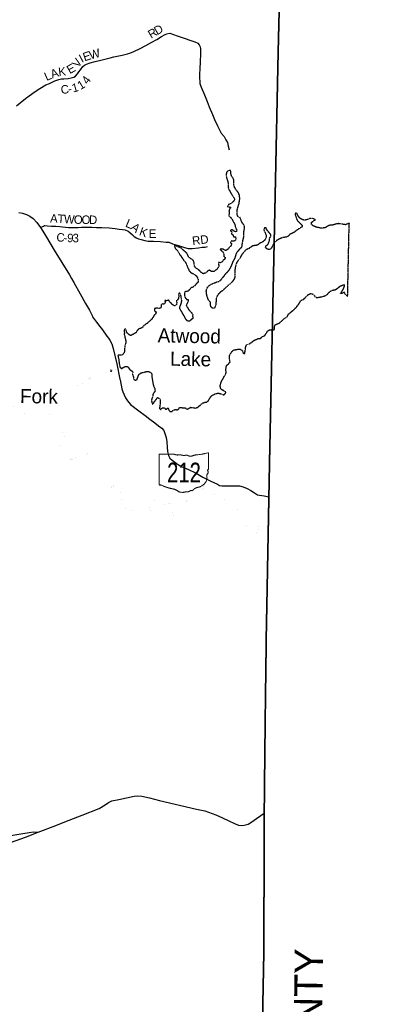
# Model space of a CAD drawing. Header units: feet. Extents: x 2045852 to 2423567, y 671180 to 1091522.
# Tile 91 of 101: x 2302508 to 2315134, y 899903 to 934675. Entities that reach past the tile are written whole.
import ezdxf
from ezdxf.enums import TextEntityAlignment as Align

# ---------------------------------------------------------------- set-up
doc = ezdxf.new("R2010")
doc.units = ezdxf.units.FT
doc.header["$MEASUREMENT"] = 0
doc.linetypes.add('OhDOT_USTN3', pattern=[0.22, 0.165, -0.055])
doc.linetypes.add('stream', pattern=[1.4, 0.7, -0.1, 0.1, -0.1, 0.1, -0.1, 0.1, -0.1])
for name, color, linetype in [('GM_X_Adjacent_County', 7, 'OhDOT_USTN3'), ('GM_X_Adjacent_County_Text', 7, 'Continuous'), ('GM_X_County', 7, 'OhDOT_USTN3'), ('GM_X_County_Road', 3, 'Continuous'), ('GM_X_County_Road_Text', 3, 'Continuous'), ('GM_X_Major_Lake', 5, 'stream'), ('GM_X_Major_Lake_Text', 5, 'Continuous'), ('GM_X_Major_River', 5, 'stream'), ('GM_X_Major_River_Text', 5, 'Continuous'), ('GM_X_State_Location', 7, 'Continuous'), ('GM_X_State_Route', 1, 'Continuous'), ('GM_X_State_Shield', 7, 'Continuous')]:
    doc.layers.add(name, color=color, linetype=linetype)
doc.styles.add('Style-font30', font='font30.shx')
doc.styles.add('Style-font31', font='font31.shx')

# ---------------------------------------------------------------- blocks, each defined once
blk = doc.blocks.new('M1-H5_3')
at = {"layer": 'GM_X_State_Shield', "color": 7, "linetype": 'Continuous', "lineweight": 13}
blk.add_rational_spline([(889, 90), (889, 366), (889, 642), (889, 642), (889, 643), (893, 663), (868, 660), (668, 605), (457, 588), (381, 580), (315, 549), (240, 521), (173, 560), (112, 595), (47, 566), (7, 549), (-22, 577), (-110, 589), (-199, 583), (-269, 581), (-324, 616), (-324, 616), (-324, 616), (-579, 616), (-834, 616), (-834, 616), (-834, 616), (-854, 614), (-851, 598), (-851, 598), (-851, 598), (-851, 70), (-851, -459), (-851, -459), (-851, -459), (-853, -474), (-835, -477), (-817, -477), (-799, -475), (-764, -473), (-747, -497), (-576, -575), (-384, -610), (-281, -631), (-203, -689), (-95, -759), (39, -728), (85, -714), (134, -717), (195, -718), (237, -683), (257, -669), (280, -677), (334, -668), (367, -632), (435, -561), (548, -554), (886, -443), (829, -154), (821, -106), (863, -70), (888, -16), (859, 37), (840, 63), (876, 72), (892, 76), (889, 90), (889, 90), (889, 90), (889, 90), (889, 90)], [1, 1, 1, 1, 1, 0.602679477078, 1, 0.993510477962, 1, 0.97918266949, 1, 0.861753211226, 1, 0.844914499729, 1, 0.780919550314, 1, 0.992003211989, 1, 0.94119849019, 1, 1, 1, 1, 1, 1, 1, 0.707106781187, 1, 1, 1, 1, 1, 1, 1, 0.729277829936, 1, 0.993307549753, 1, 0.85024490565, 1, 0.989290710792, 1, 0.968903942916, 1, 0.884615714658, 1, 0.975313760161, 1, 0.917850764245, 1, 0.834383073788, 1, 0.938481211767, 1, 0.912928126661, 1, 0.784359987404, 1, 0.905853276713, 1, 0.928432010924, 1, 0.626651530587, 1, 0.776429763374, 1, 1, 1, 1, 1], degree=2, knots=[0, 0, 0, 0.028571, 0.028571, 0.057143, 0.057143, 0.085714, 0.085714, 0.114286, 0.114286, 0.142857, 0.142857, 0.171429, 0.171429, 0.2, 0.2, 0.228571, 0.228571, 0.257143, 0.257143, 0.285714, 0.285714, 0.314286, 0.314286, 0.342857, 0.342857, 0.371429, 0.371429, 0.4, 0.4, 0.428571, 0.428571, 0.457143, 0.457143, 0.485714, 0.485714, 0.514286, 0.514286, 0.542857, 0.542857, 0.571429, 0.571429, 0.6, 0.6, 0.628571, 0.628571, 0.657143, 0.657143, 0.685714, 0.685714, 0.714286, 0.714286, 0.742857, 0.742857, 0.771429, 0.771429, 0.8, 0.8, 0.828571, 0.828571, 0.857143, 0.857143, 0.885714, 0.885714, 0.914286, 0.914286, 0.942857, 0.942857, 0.971429, 0.971429, 1, 1, 1], dxfattribs=at)
at = {"layer": 'GM_X_State_Shield', "color": 7, "linetype": 'Continuous', "lineweight": 13, "style": 'Style-font30', "width": 0.767998}
blk.add_attdef('M1-H5_3_14436', text='', height=696, dxfattribs=at).set_placement((21, -384), align=Align.CENTER)

msp = doc.modelspace()

# ---------------------------------------------------------------- linework, layer by layer
at = {"layer": 'GM_X_Adjacent_County', "flags": 128}
msp.add_lwpolyline([(2385843, 996816), (2388550, 996844), (2391219, 996863), (2392860, 996882), (2394466, 996900), (2396696, 996892), (2401959, 996992), (2407257, 997092), (2407266, 996483), (2407361, 992263), (2407401, 988013), (2407402, 987887), (2407487, 979977), (2407525, 977326), (2407527, 974239), (2407526, 971632), (2407533, 966710), (2411661, 966705), (2422039, 966681), (2423437, 966676), (2423425, 965023), (2423410, 959204), (2423372, 953921), (2423350, 950879), (2423361, 950412), (2423290, 944487), (2423298, 942147), (2423264, 941751), (2423238, 939074), (2423204, 935566), (2423197, 934885), (2418777, 934904), (2413466, 934928), (2407268, 934953), (2407239, 933727), (2407169, 929622), (2407167, 929496), (2407062, 922841), (2407043, 917335), (2407016, 914447), (2406946, 910804), (2406916, 909127), (2406871, 905808), (2406868, 905207), (2406867, 904943), (2406863, 904241), (2406860, 903353), (2406859, 903107), (2406856, 902755), (2404755, 902792), (2403398, 902817), (2403059, 902823), (2402505, 902832), (2402460, 899320), (2402437, 897480), (2402415, 895252), (2402350, 890489), (2402320, 888460), (2402312, 887930), (2402310, 887695), (2402299, 886946), (2401014, 886966), (2397365, 886992), (2396965, 886996), (2396570, 887000), (2393068, 887038), (2392161, 887049), (2389162, 887081), (2387703, 887097), (2387317, 887101), (2386142, 887113), (2384023, 887194), (2382006, 887255), (2379467, 887325), (2375438, 887380), (2374666, 887390), (2374652, 887391), (2370930, 887452), (2370624, 887457), (2369283, 887479), (2366996, 887527), (2365466, 887563), (2362089, 887642), (2361544, 887655), (2360188, 887687), (2358194, 887744), (2358189, 888324), (2356925, 888351), (2354893, 888400), (2352442, 888459), (2351283, 888487), (2347444, 888538), (2342120, 888644), (2340249, 888682), (2339367, 888700), (2336969, 888751), (2335746, 888777), (2333670, 888820), (2333368, 888826), (2333315, 888827), (2331547, 888836), (2330717, 888841), (2329386, 888849), (2326906, 888890), (2326871, 888238), (2326331, 888233), (2322870, 888380), (2321405, 888443), (2320173, 888469), (2316068, 888558), (2313419, 888610), (2310932, 888659), (2311015, 895934), (2311128, 901731), (2311136, 904416), (2311142, 906658), (2311162, 908662), (2311183, 910510), (2311204, 912098), (2311214, 912955), (2311236, 914088), (2311256, 915178), (2311306, 917826), (2311333, 919259), (2311541, 929080), (2311634, 933543), (2311710, 936593), (2308259, 936694), (2302575, 936812), (2299326, 936856), (2295916, 936962), (2295972, 939486), (2296028, 941568), (2296064, 942890), (2296177, 947051), (2296281, 950996), (2296367, 956057), (2296408, 958466), (2296423, 960870), (2296448, 963511), (2296479, 965356), (2296526, 968104), (2296988, 968097), (2300069, 968049), (2301830, 968022), (2302233, 968036), (2302648, 968030), (2303003, 968024), (2303354, 968019), (2303811, 968017), (2304256, 968014), (2309088, 967943), (2311196, 967914), (2314260, 967896), (2315491, 967887), (2317750, 967874), (2317774, 968635), (2317887, 972409), (2317909, 973125), (2318061, 978159), (2318166, 981646), (2318188, 982547), (2318255, 985163), (2318357, 989169), (2318389, 990457), (2318418, 991580), (2318495, 994521), (2323302, 994364), (2326566, 994258), (2326840, 994249), (2329124, 994175), (2329152, 995411), (2329181, 996697), (2332100, 996700), (2333434, 996701), (2335510, 996692), (2338743, 996679), (2341957, 996662), (2344147, 996651), (2346532, 996634), (2348765, 996638), (2350868, 996644), (2351874, 996645), (2352940, 996651), (2353203, 996652), (2353260, 996652), (2353463, 996653), (2353507, 996653), (2353745, 996654), (2353877, 996655), (2354302, 996656), (2354604, 996657), (2354892, 996658), (2355204, 996659), (2355421, 996660), (2355627, 996660), (2355851, 996661), (2356359, 996658), (2356892, 996664), (2357095, 996665), (2357289, 996666), (2358035, 996668), (2360103, 996675), (2360621, 996679), (2362232, 996675), (2363481, 996699), (2364946, 996700), (2370207, 996703), (2373948, 996705), (2378335, 996737), (2378822, 996742), (2380900, 996764), (2383717, 996793)], close=True, dxfattribs=at)
at = {"layer": 'GM_X_County', "flags": 128}
msp.add_lwpolyline([(2243670, 966925), (2245496, 967220), (2251259, 968089), (2252800, 968322), (2253355, 968407), (2253837, 968476), (2254521, 968572), (2255025, 968928), (2255796, 970471), (2256626, 972503), (2256998, 973008), (2257525, 973068), (2258050, 972955), (2258559, 972903), (2259079, 972653), (2259584, 972510), (2260105, 972490), (2261703, 971959), (2262214, 971872), (2262721, 971844), (2262781, 971821), (2263021, 971730), (2263225, 971652), (2263732, 971249), (2264085, 970742), (2264011, 970226), (2263502, 969934), (2262984, 969822), (2262477, 969650), (2261456, 968823), (2260946, 968539), (2260640, 968285), (2264331, 968240), (2265711, 968240), (2270238, 968238), (2272659, 968235), (2280722, 968218), (2285626, 968187), (2286951, 968168), (2287501, 968160), (2288216, 968150), (2292919, 968108), (2296526, 968104), (2296479, 965356), (2296448, 963511), (2296423, 960870), (2296408, 958466), (2296367, 956057), (2296281, 950996), (2296177, 947051), (2296064, 942890), (2296028, 941568), (2295972, 939486), (2295916, 936962), (2299326, 936856), (2302575, 936812), (2308259, 936694), (2311710, 936593), (2311634, 933543), (2311541, 929080), (2311333, 919259), (2311306, 917826), (2311256, 915178), (2311236, 914088), (2311214, 912955), (2311204, 912098), (2311183, 910510), (2311162, 908662), (2311142, 906658), (2311136, 904416), (2311128, 901731), (2311015, 895934), (2310932, 888659), (2310895, 887022), (2310806, 880375), (2310724, 876069), (2310623, 872515), (2310623, 872508), (2310607, 871396), (2310502, 865439), (2310498, 865288), (2310398, 861026), (2310306, 856424), (2310248, 853220), (2310223, 851932), (2310214, 851520), (2310138, 848241), (2310114, 846712), (2310080, 844541), (2310027, 841184), (2307349, 841233), (2303948, 841296), (2299409, 841304), (2298984, 841309), (2298203, 841318), (2296152, 841341), (2293505, 841370), (2293396, 836726), (2293369, 835544), (2293369, 835523), (2293308, 832193), (2293233, 828059), (2293212, 825327), (2293118, 821627), (2293188, 821552), (2293117, 818552), (2293112, 818342), (2293053, 815903), (2293041, 815366), (2293031, 814619), (2293029, 814434), (2293026, 814182), (2293020, 810701), (2293017, 808570), (2288312, 808685), (2287694, 808712), (2286396, 808723), (2285052, 808754), (2284511, 808769), (2281941, 808765), (2278607, 808857), (2275865, 808932), (2274807, 808927), (2272383, 808997), (2271583, 809017), (2268756, 809074), (2267589, 809085), (2266460, 809129), (2265363, 809148), (2262276, 809213), (2258356, 809339), (2255913, 809419), (2251689, 809473), (2251380, 809474), (2247789, 809509), (2244622, 809597), (2241725, 809678), (2240904, 809686), (2239933, 809721), (2237881, 809768), (2235157, 809813), (2235108, 809832), (2235024, 809841), (2234824, 809845), (2234064, 809837), (2233946, 809839), (2233091, 809852), (2227551, 809935), (2226694, 809947), (2224069, 810043), (2222591, 810077), (2216385, 810247), (2216269, 810252), (2215989, 810263), (2213519, 810293), (2213627, 817102), (2213655, 818136), (2213726, 820713), (2213805, 823202), (2213815, 823503), (2213879, 825865), (2213899, 826592), (2213910, 827017), (2213920, 827376), (2213958, 828780), (2214067, 832866), (2214085, 833647), (2214161, 837071), (2214172, 837601), (2214173, 837651), (2214280, 842456), (2214325, 844752), (2214394, 848299), (2214406, 850297), (2214439, 851037), (2214443, 851558), (2214446, 852454), (2214462, 853287), (2214476, 853629), (2214493, 853816), (2214491, 853997), (2214499, 854314), (2214510, 854746), (2214525, 855349), (2214553, 855578), (2214547, 856204), (2214657, 859704), (2214652, 860056), (2214703, 861291), (2214685, 861780), (2214689, 861870), (2214692, 861891), (2214706, 862018), (2214722, 862314), (2214713, 862358), (2214760, 863784), (2213059, 863767), (2212338, 863778), (2207729, 863916), (2205877, 863971), (2201653, 864097), (2200260, 864139), (2197000, 864235), (2196205, 864256), (2196155, 864257), (2196092, 864258), (2195885, 864274), (2195196, 864286), (2194935, 864288), (2191445, 864378), (2189480, 864425), (2188982, 864436), (2188457, 864449), (2187922, 864462), (2187925, 864628), (2187948, 865755), (2187948, 866033), (2188007, 867963), (2188110, 871364), (2188124, 871834), (2188182, 873967), (2188318, 879030), (2188403, 882186), (2188476, 886476), (2188490, 887264), (2188495, 887582), (2188532, 889441), (2188560, 890861), (2188613, 891479), (2190605, 891425), (2191120, 891411), (2193461, 891346), (2197423, 891265), (2199208, 891260), (2199586, 891258), (2199593, 891663), (2199711, 897821), (2199775, 901222), (2199836, 904425), (2199869, 906089), (2199891, 907113), (2199947, 909708), (2200006, 912318), (2200087, 915212), (2200143, 917325), (2200155, 917813), (2200338, 924556), (2200392, 926843), (2200484, 930897), (2200489, 931164), (2200543, 933850), (2200339, 933858), (2200406, 936209), (2200436, 937271), (2200493, 940261), (2200529, 942562), (2200560, 945010), (2200580, 945814), (2200683, 949897), (2200730, 951733), (2200755, 952721), (2200835, 955808), (2200883, 957242), (2200924, 958023), (2200215, 958030), (2199395, 958038), (2199385, 959902), (2202793, 960436), (2203294, 960508), (2204689, 960708), (2205329, 960811), (2211388, 961785), (2213677, 962155), (2216348, 962587), (2220392, 963239), (2223431, 963729), (2224410, 963887), (2224423, 963889), (2230233, 964788), (2231146, 964928), (2231408, 964969), (2232372, 965117), (2232817, 965186), (2235507, 965607), (2235785, 965650), (2240387, 966394)], close=True, dxfattribs=at)
at = {"layer": 'GM_X_County_Road', "flags": 128}
for points in [[(2302400, 931632), (2302528, 931742), (2302716, 931888), (2302842, 931984), (2303058, 932142), (2303217, 932242), (2303430, 932374), (2303557, 932426), (2303752, 932511), (2303890, 932559), (2303981, 932581), (2304071, 932587), (2304214, 932596), (2304330, 932622), (2304421, 932648), (2304481, 932684), (2304550, 932758), (2304596, 932828), (2304654, 932908), (2304737, 933022), (2304791, 933072), (2304870, 933106), (2304997, 933152), (2305169, 933204), (2305415, 933263), (2305698, 933331), (2305827, 933358), (2306122, 933420), (2306315, 933471), (2306397, 933495), (2306544, 933551), (2306763, 933663), (2306956, 933761), (2307170, 933877), (2307347, 933976), (2307520, 934084), (2307640, 934156), (2307705, 934174), (2307807, 934196), (2308070, 934103), (2308347, 934008), (2308519, 933953), (2308694, 933894), (2308798, 933850), (2308844, 933792), (2308880, 933721), (2308892, 933643), (2308891, 933456), (2308877, 933201), (2308868, 932924), (2308857, 932762), (2308855, 932623), (2308867, 932481), (2308874, 932417), (2308920, 932288), (2309028, 932017), (2309122, 931786), (2309203, 931599), (2309317, 931332), (2309391, 931155), (2309493, 930922), (2309589, 930735), (2309625, 930671), (2309729, 930544), (2309789, 930431), (2309847, 930333), (2309874, 930212), (2309902, 930082)], [(2303246, 927336), (2303344, 927388), (2303388, 927404), (2303390, 927403)], [(2303390, 927403), (2303488, 927391), (2303633, 927387), (2303784, 927380), (2303924, 927376), (2304025, 927362), (2304129, 927349), (2304237, 927333), (2304356, 927331), (2304458, 927332), (2304577, 927334), (2304695, 927344), (2304792, 927343), (2304896, 927343), (2305061, 927347), (2305215, 927342), (2305408, 927338), (2305667, 927319), (2305880, 927298), (2306025, 927282), (2306139, 927265), (2306229, 927251), (2306334, 927205), (2306394, 927164), (2306486, 927082), (2306542, 927034), (2306620, 926977), (2306705, 926935), (2306795, 926907), (2306923, 926872), (2307042, 926858), (2307234, 926853), (2307477, 926844), (2307676, 926824), (2307769, 926814), (2307907, 926765), (2308148, 926686), (2308326, 926633), (2308451, 926599), (2308597, 926593), (2308818, 926614), (2308947, 926636), (2309061, 926646), (2309134, 926661)], [(2301230, 905459), (2301230, 905459), (2301414, 905597), (2301527, 905668), (2301713, 905738), (2301879, 905793), (2302117, 905853), (2302341, 905891), (2302615, 905935), (2302842, 905975), (2302996, 905998), (2303166, 905980)]]:
    msp.add_lwpolyline(points, dxfattribs=at)
at = {"layer": 'GM_X_Major_Lake'}
for p, q in [((2314087, 924907), (2314142, 927485)), ((2311432, 923724), (2311497, 926804)), ((2305768, 922279), (2305712, 922300))]:
    msp.add_line(p, q, dxfattribs=at)
at = {"layer": 'GM_X_Major_Lake', "flags": 128}
for points in [[(2310338, 927550), (2310319, 927618), (2310294, 927682), (2310222, 927713), (2310193, 927779), (2310186, 927855), (2310181, 927925), (2310193, 927979), (2310210, 928041), (2310233, 928113), (2310251, 928176), (2310264, 928244), (2310275, 928310), (2310278, 928374), (2310272, 928430), (2310263, 928484), (2310236, 928556), (2310187, 928620), (2310137, 928687), (2310096, 928757), (2310073, 928826), (2310068, 928898), (2310069, 928967), (2310069, 929021), (2310040, 929084), (2309993, 929148), (2309966, 929222), (2309966, 929284), (2309955, 929350), (2309887, 929353), (2309819, 929298), (2309800, 929224), (2309797, 929158), (2309810, 929090), (2309834, 929018), (2309859, 928956), (2309866, 928886), (2309865, 928818), (2309870, 928750), (2309894, 928676), (2309929, 928617), (2309966, 928547), (2310011, 928473), (2310062, 928406), (2310096, 928340), (2310071, 928268), (2310010, 928217), (2309946, 928176), (2309876, 928141), (2309841, 928075), (2309903, 928064), (2309962, 928044), (2309914, 927984), (2309897, 927917), (2309908, 927855), (2309897, 927787), (2309893, 927737), (2309960, 927690), (2310004, 927626), (2310041, 927559), (2310078, 927493), (2310109, 927429), (2310118, 927363), (2310144, 927296), (2310181, 927234), (2310146, 927181), (2310073, 927207), (2310009, 927262), (2309947, 927231), (2310002, 927170), (2309984, 927105), (2310037, 927080), (2310056, 927006), (2310128, 927013), (2310138, 926945), (2310119, 926873), (2310059, 926846), (2309991, 926867), (2309946, 926807), (2309996, 926753), (2309963, 926687), (2309906, 926632), (2309852, 926563), (2309787, 926521), (2309716, 926554), (2309654, 926579), (2309584, 926568), (2309637, 926511), (2309689, 926457), (2309720, 926392), (2309709, 926319), (2309767, 926286), (2309742, 926214), (2309687, 926171), (2309647, 926113), (2309592, 926086), (2309541, 926117), (2309524, 926057), (2309543, 925989), (2309521, 925921), (2309498, 925895)], [(2314148, 927480), (2314142, 927485), (2314078, 927469), (2314017, 927434), (2313957, 927440), (2313886, 927457), (2313836, 927466), (2313772, 927472), (2313708, 927469), (2313638, 927444), (2313574, 927426), (2313508, 927419), (2313444, 927411), (2313382, 927384), (2313319, 927339), (2313251, 927319), (2313187, 927318), (2313119, 927315), (2313056, 927333), (2313002, 927340), (2312942, 927364), (2312870, 927395), (2312811, 927450), (2312812, 927515), (2312880, 927569), (2312950, 927608), (2312893, 927636), (2312823, 927655), (2312759, 927660), (2312693, 927624), (2312625, 927607), (2312559, 927590), (2312491, 927612), (2312423, 927649), (2312366, 927701), (2312329, 927766), (2312299, 927832), (2312244, 927860), (2312233, 927793), (2312258, 927730), (2312274, 927662), (2312303, 927596), (2312358, 927530), (2312424, 927471), (2312487, 927413), (2312469, 927349), (2312404, 927314), (2312330, 927266), (2312262, 927219), (2312191, 927162), (2312121, 927127), (2312051, 927099), (2311996, 927036), (2311934, 926995), (2311870, 926989), (2311802, 926980), (2311736, 926955), (2311664, 926923), (2311587, 926880), (2311531, 926831), (2311497, 926804)], [(2309441, 924735), (2309437, 924673), (2309432, 924623), (2309413, 924554), (2309378, 924488), (2309309, 924485), (2309259, 924538), (2309244, 924612), (2309241, 924696), (2309188, 924760), (2309153, 924820), (2309131, 924897), (2309110, 924963), (2309109, 925021), (2309094, 925089), (2309113, 925163), (2309141, 925222), (2309192, 925280), (2309268, 925337), (2309341, 925364), (2309413, 925393), (2309481, 925420), (2309555, 925439), (2309616, 925488), (2309668, 925560), (2309727, 925623), (2309760, 925675), (2309818, 925742), (2309883, 925809), (2309934, 925880), (2309962, 925932), (2309993, 925998), (2310012, 926049), (2310040, 926123), (2310077, 926194), (2310118, 926266), (2310139, 926338), (2310159, 926405), (2310186, 926463), (2310239, 926528), (2310303, 926597), (2310362, 926655), (2310361, 926723), (2310376, 926794), (2310384, 926862), (2310403, 926932), (2310418, 926998), (2310421, 927066), (2310420, 927145), (2310428, 927207), (2310441, 927281), (2310448, 927351), (2310431, 927417), (2310381, 927482), (2310338, 927550)], [(2311497, 926804), (2311449, 926718), (2311419, 926653), (2311376, 926583), (2311310, 926552), (2311246, 926579), (2311185, 926627), (2311207, 926691), (2311274, 926744), (2311305, 926808), (2311327, 926881), (2311322, 926951), (2311371, 927007), (2311376, 927075), (2311326, 927139), (2311277, 927200), (2311232, 927260), (2311207, 927326), (2311143, 927317), (2311130, 927245), (2311159, 927179), (2311190, 927109), (2311211, 927041), (2311209, 926973), (2311170, 926901), (2311109, 926836), (2311055, 926809), (2310975, 926774), (2310922, 926726), (2310856, 926703), (2310796, 926696), (2310740, 926688), (2310659, 926637), (2310591, 926586), (2310525, 926565), (2310452, 926500), (2310393, 926433), (2310341, 926363), (2310306, 926300), (2310277, 926236), (2310217, 926165), (2310172, 926105), (2310143, 926036), (2310129, 925982), (2310120, 925920), (2310107, 925842), (2310104, 925771), (2310105, 925657), (2310104, 925587), (2310088, 925535), (2310045, 925462), (2309990, 925394), (2309938, 925343), (2309887, 925304), (2309809, 925240), (2309750, 925181), (2309681, 925114), (2309613, 925067), (2309548, 925008), (2309504, 924958), (2309463, 924889), (2309446, 924819), (2309443, 924755), (2309441, 924735)], [(2309498, 925895), (2309442, 925836), (2309391, 925793), (2309339, 925779), (2309273, 925786), (2309210, 925833), (2309152, 925801), (2309095, 925744), (2309043, 925721), (2308983, 925703), (2308921, 925748), (2308852, 925813), (2308793, 925869), (2308729, 925902), (2308684, 925965), (2308667, 926029), (2308664, 926091), (2308648, 926161), (2308587, 926209), (2308532, 926244), (2308478, 926295), (2308445, 926357), (2308416, 926419), (2308356, 926480), (2308289, 926529), (2308234, 926593), (2308168, 926632), (2308117, 926646), (2308047, 926665), (2307978, 926718), (2307971, 926654), (2308010, 926586), (2308073, 926525), (2308111, 926463), (2308148, 926398), (2308197, 926332), (2308236, 926271), (2308287, 926197), (2308341, 926136), (2308378, 926076), (2308409, 926012), (2308426, 925946), (2308456, 925887), (2308487, 925821), (2308544, 925750), (2308606, 925720), (2308679, 925679), (2308744, 925628), (2308791, 925554), (2308813, 925490), (2308810, 925418), (2308743, 925347), (2308692, 925283), (2308630, 925232), (2308558, 925203), (2308505, 925146)], [(2311432, 923724), (2311451, 923724), (2311506, 923733), (2311503, 923783), (2311505, 923835), (2311538, 923904), (2311604, 923932), (2311668, 923961), (2311733, 924008), (2311795, 924064), (2311851, 924125), (2311908, 924154), (2311966, 924204), (2311999, 924281), (2312063, 924327), (2312123, 924380), (2312180, 924421), (2312236, 924481), (2312287, 924540), (2312329, 924590), (2312368, 924641), (2312404, 924703), (2312445, 924768), (2312517, 924792), (2312577, 924841), (2312636, 924906), (2312700, 924970), (2312766, 925001), (2312830, 924998), (2312892, 924958), (2312935, 924897), (2312985, 924865), (2313047, 924868), (2313119, 924882), (2313193, 924895), (2313261, 924918), (2313313, 924934), (2313377, 924979), (2313428, 925039), (2313486, 925092), (2313554, 925125), (2313628, 925134), (2313695, 925164), (2313761, 925215), (2313823, 925268), (2313886, 925292), (2313958, 925327), (2313967, 925275), (2313941, 925205), (2313912, 925138), (2313868, 925074), (2313837, 925011), (2313899, 925020), (2313967, 925061), (2313985, 924995), (2314036, 924951), (2314087, 924907)], [(2308505, 925146), (2308463, 925094), (2308392, 925073), (2308326, 925058), (2308321, 924982), (2308335, 924918), (2308352, 924854), (2308405, 924797), (2308459, 924792), (2308458, 924729), (2308420, 924657), (2308389, 924587), (2308424, 924523), (2308461, 924459), (2308518, 924388), (2308576, 924330), (2308617, 924263), (2308612, 924201), (2308625, 924127), (2308559, 924082), (2308504, 924023), (2308436, 924031), (2308379, 924090), (2308348, 924158), (2308309, 924223), (2308264, 924293), (2308230, 924362), (2308175, 924436), (2308158, 924502), (2308179, 924564), (2308208, 924635), (2308226, 924707), (2308229, 924757), (2308218, 924825), (2308211, 924889), (2308195, 924961), (2308152, 925028), (2308112, 924976), (2308127, 924910), (2308112, 924838), (2308089, 924781), (2308037, 924751), (2308054, 924685), (2308048, 924617), (2307987, 924566), (2307921, 924593), (2307862, 924659), (2307809, 924706), (2307774, 924766), (2307700, 924751), (2307634, 924754), (2307645, 924692), (2307612, 924630), (2307552, 924637), (2307498, 924610), (2307509, 924546), (2307473, 924484), (2307407, 924479), (2307343, 924490), (2307269, 924470), (2307264, 924399), (2307327, 924354), (2307309, 924288), (2307246, 924223), (2307209, 924157), (2307169, 924094), (2307106, 924043), (2307056, 923993), (2307003, 923944), (2306937, 923907), (2306872, 923846), (2306824, 923792), (2306759, 923765), (2306697, 923740), (2306641, 923670), (2306614, 923617), (2306538, 923584), (2306485, 923546), (2306419, 923519), (2306358, 923562), (2306298, 923614), (2306277, 923677), (2306260, 923743), (2306208, 923761), (2306195, 923698), (2306205, 923627), (2306200, 923558), (2306221, 923495), (2306228, 923425), (2306247, 923361), (2306263, 923285), (2306240, 923221), (2306223, 923152), (2306214, 923098), (2306210, 923036), (2306213, 922964), (2306184, 922896), (2306126, 922831), (2306060, 922826), (2306000, 922831), (2305973, 922809)], [(2309600, 921662), (2309589, 921723), (2309593, 921776), (2309610, 921840), (2309632, 921892), (2309667, 921961), (2309700, 922023), (2309739, 922092), (2309775, 922148), (2309798, 922212), (2309791, 922276), (2309792, 922350), (2309800, 922413), (2309817, 922463), (2309883, 922522), (2309934, 922586), (2309923, 922650), (2309917, 922706), (2309912, 922768), (2309925, 922832), (2309962, 922897), (2309996, 922951), (2310055, 923008), (2310117, 923021), (2310191, 923034), (2310259, 923042), (2310327, 923029), (2310378, 922964), (2310395, 922902), (2310449, 922882), (2310466, 922955), (2310474, 923017), (2310479, 923079), (2310490, 923129), (2310526, 923196), (2310607, 923227), (2310661, 923257), (2310727, 923304), (2310792, 923359), (2310860, 923382), (2310932, 923415), (2311004, 923417), (2311063, 923480), (2311121, 923497), (2311173, 923535), (2311216, 923606), (2311261, 923673), (2311319, 923723), (2311432, 923724)], [(2305973, 922809), (2305991, 922747), (2306004, 922675), (2306011, 922609), (2306022, 922537), (2306034, 922473), (2306049, 922406), (2306059, 922395)], [(2306059, 922395), (2306094, 922354), (2306168, 922393), (2306239, 922430), (2306307, 922426), (2306358, 922375), (2306403, 922313), (2306463, 922274), (2306510, 922219), (2306487, 922148), (2306513, 922097), (2306526, 922033), (2306543, 921967), (2306595, 921941), (2306651, 921970), (2306674, 922032), (2306692, 922083), (2306723, 922149), (2306785, 922196), (2306838, 922214), (2306902, 922231), (2306956, 922244), (2307024, 922253), (2307092, 922241), (2307153, 922204), (2307180, 922148), (2307176, 922080), (2307181, 922028), (2307190, 921974), (2307200, 921908), (2307209, 921834), (2307226, 921766), (2307249, 921701), (2307282, 921637), (2307290, 921569), (2307249, 921502), (2307210, 921438), (2307207, 921370), (2307175, 921301), (2307160, 921229), (2307173, 921161), (2307200, 921099), (2307243, 921150), (2307275, 921202), (2307324, 921265), (2307379, 921328), (2307446, 921296), (2307472, 921233), (2307467, 921183), (2307462, 921118), (2307462, 921066), (2307451, 920996), (2307438, 920932), (2307494, 920911), (2307550, 920969), (2307616, 920970), (2307674, 920913), (2307742, 920962), (2307771, 920896), (2307813, 920838), (2307873, 920833), (2307945, 920890), (2308011, 920909), (2308071, 920899), (2308125, 920930), (2308152, 920982), (2308218, 920983), (2308285, 920962), (2308357, 920963), (2308413, 920917), (2308479, 920946), (2308545, 920987), (2308615, 920980), (2308667, 920964), (2308719, 920961), (2308789, 920986), (2308844, 921028), (2308908, 921085), (2308975, 921138), (2309051, 921167), (2309109, 921169), (2309169, 921212), (2309202, 921279), (2309249, 921351), (2309309, 921410), (2309374, 921447), (2309442, 921476), (2309512, 921484), (2309576, 921477), (2309705, 921427), (2309765, 921461), (2309786, 921514), (2309723, 921569), (2309655, 921598), (2309600, 921662)]]:
    msp.add_lwpolyline(points, dxfattribs=at)
at = {"layer": 'GM_X_Major_River'}
for p, q in [((2305768, 922279), (2305712, 922300)), ((2305723, 922256), (2305768, 922279)), ((2311270, 915655), (2311271, 915720))]:
    msp.add_line(p, q, dxfattribs=at)
at = {"layer": 'GM_X_Major_River', "ltscale": 0.333, "const_width": 0.18, "flags": 128}
for points in [[(2305653, 918557), (2305608, 918621), (2305544, 918658), (2305493, 918669), (2305425, 918679), (2305351, 918706), (2305302, 918771), (2305263, 918843), (2305228, 918911), (2305177, 918978), (2305139, 919040), (2305114, 919098), (2305075, 919165), (2305016, 919253), (2304959, 919314), (2304901, 919367), (2304830, 919397), (2304758, 919416), (2304690, 919415), (2304618, 919392), (2304538, 919353), (2304485, 919321), (2304415, 919270), (2304352, 919211), (2304282, 919174), (2304230, 919186), (2304169, 919217), (2304099, 919256), (2304027, 919279), (2303972, 919277), (2303898, 919298), (2303893, 919370), (2303947, 919433), (2303984, 919489), (2304015, 919547), (2304029, 919614), (2304012, 919684), (2303983, 919741), (2303990, 919805), (2304052, 919868), (2304089, 919925), (2304091, 919975), (2304074, 920039), (2304035, 920106), (2303975, 920144), (2303912, 920155), (2303840, 920166), (2303790, 920171), (2303722, 920161), (2303666, 920164), (2303594, 920167), (2303528, 920174), (2303489, 920238), (2303482, 920304), (2303494, 920356), (2303505, 920412), (2303484, 920484), (2303421, 920536), (2303367, 920593), (2303424, 920640), (2303492, 920675), (2303557, 920721), (2303622, 920712), (2303686, 920663), (2303757, 920626), (2303829, 920608), (2303887, 920653), (2303900, 920719), (2303903, 920769), (2303917, 920838), (2303950, 920906), (2303995, 920981), (2304042, 921059), (2304078, 921110), (2304137, 921184), (2304170, 921249), (2304228, 921310), (2304261, 921386), (2304292, 921464), (2304339, 921535), (2304375, 921586), (2304438, 921644), (2304499, 921695), (2304559, 921728), (2304635, 921781), (2304716, 921826), (2304798, 921875), (2304865, 921913), (2304939, 921944), (2305007, 921975), (2305061, 921996), (2305130, 922029), (2305186, 922057), (2305270, 922092), (2305330, 922127), (2305397, 922158), (2305461, 922173), (2305529, 922201), (2305603, 922236), (2305657, 922251), (2305723, 922256)], [(2305712, 922300), (2305650, 922283), (2305584, 922266), (2305532, 922253), (2305458, 922233), (2305377, 922192), (2305311, 922161), (2305255, 922138), (2305195, 922115)], [(2305768, 922279), (2305821, 922289), (2305874, 922305), (2305927, 922320), (2305978, 922346), (2306029, 922380), (2306059, 922395)], [(2305195, 922115), (2305142, 922089), (2305078, 922060), (2305008, 922033), (2304956, 922007), (2304895, 921976), (2304825, 921937), (2304751, 921892), (2304684, 921857), (2304616, 921817), (2304549, 921768), (2304473, 921719), (2304400, 921668), (2304358, 921615), (2304325, 921565), (2304285, 921514), (2304232, 921444), (2304203, 921391), (2304171, 921341), (2304138, 921271), (2304101, 921204), (2304053, 921131), (2303990, 921069), (2303951, 921000), (2303897, 920931), (2303874, 920865), (2303843, 920793), (2303824, 920730), (2303776, 920668), (2303714, 920711), (2303649, 920750), (2303579, 920762), (2303511, 920743), (2303449, 920710), (2303376, 920679), (2303310, 920650), (2303242, 920670), (2303165, 920709), (2303099, 920744), (2303034, 920783), (2302966, 920799), (2302900, 920800), (2302840, 920809), (2302788, 920801), (2302722, 920796), (2302638, 920771), (2302584, 920764), (2302508, 920723), (2302458, 920737), (2302441, 920801), (2302446, 920867), (2302444, 920933), (2302435, 920999), (2302368, 921036), (2302300, 921045), (2302236, 921059), (2302162, 921074), (2302103, 921083), (2302047, 921079), (2301979, 921074), (2301923, 921065), (2301855, 921066), (2301791, 921062), (2301737, 921045), (2301672, 921032), (2301614, 921026), (2301556, 921015), (2301490, 921008), (2301428, 921008), (2301291, 920998), (2301225, 920989), (2301157, 920980), (2301096, 920972), (2301022, 920935), (2300948, 920902), (2300884, 920881), (2300820, 920859), (2300769, 920836), (2300711, 920783), (2300664, 920723), (2300607, 920656), (2300553, 920589), (2300504, 920521), (2300457, 920454), (2300383, 920409), (2300307, 920368), (2300244, 920318), (2300221, 920265), (2300181, 920197), (2300118, 920166), (2300056, 920113), (2299995, 920055), (2299935, 919994), (2299884, 919959), (2299812, 919930), (2299750, 919906), (2299682, 919867), (2299627, 919832), (2299573, 919810), (2299507, 919799), (2299489, 919803)], [(2297894, 920407), (2297918, 920388), (2297963, 920322), (2298018, 920259), (2298084, 920217), (2298135, 920190), (2298279, 920192), (2298329, 920174), (2298395, 920157), (2298460, 920133), (2298524, 920108), (2298590, 920093), (2298641, 920083), (2298697, 920058), (2298759, 920023), (2298828, 919989), (2298896, 919952), (2298969, 919907), (2299038, 919874), (2299100, 919852), (2299152, 919837), (2299222, 919824), (2299297, 919794), (2299361, 919775), (2299427, 919752), (2299490, 919725), (2299556, 919743), (2299619, 919768), (2299685, 919787), (2299761, 919822), (2299823, 919842), (2299889, 919857), (2299958, 919894), (2300018, 919943), (2300061, 920013), (2300106, 920080), (2300166, 920112), (2300218, 920119), (2300274, 920172), (2300309, 920246), (2300361, 920261), (2300422, 920298), (2300462, 920348), (2300513, 920415), (2300551, 920469), (2300600, 920526), (2300657, 920590), (2300701, 920641), (2300744, 920706), (2300805, 920770), (2300875, 920799), (2300947, 920834), (2301015, 920861), (2301081, 920880), (2301142, 920902), (2301214, 920925), (2301284, 920936), (2301340, 920935), (2301392, 920937), (2301448, 920938), (2301524, 920949), (2301576, 920959), (2301630, 920972), (2301702, 920987), (2301758, 920999), (2301840, 921008), (2301892, 921011), (2301942, 921013), (2302004, 921016), (2302122, 921017), (2302194, 921014), (2302267, 921007), (2302335, 920982), (2302376, 920916), (2302374, 920850), (2302361, 920794), (2302366, 920722), (2302415, 920662), (2302495, 920653), (2302571, 920674), (2302640, 920705), (2302708, 920722), (2302772, 920742), (2302846, 920753), (2302916, 920748), (2302983, 920731), (2303043, 920706), (2303113, 920668), (2303180, 920631), (2303242, 920602), (2303315, 920554), (2303380, 920511), (2303428, 920452), (2303453, 920392), (2303444, 920310), (2303443, 920260), (2303439, 920196), (2303458, 920134), (2303524, 920108), (2303595, 920091), (2303669, 920088)], [(2303669, 920088), (2303737, 920097), (2303787, 920095), (2303861, 920094), (2303929, 920091), (2303994, 920060), (2304026, 919994), (2303975, 919941), (2303938, 919875), (2303940, 919815), (2303937, 919745), (2303967, 919609), (2303939, 919555), (2303904, 919492), (2303855, 919425), (2303817, 919359), (2303830, 919297), (2303853, 919229), (2303917, 919208), (2303985, 919207), (2304048, 919185), (2304102, 919152), (2304170, 919129), (2304241, 919130), (2304311, 919132), (2304376, 919151), (2304440, 919180), (2304495, 919249), (2304559, 919313), (2304613, 919338), (2304681, 919347)], [(2304681, 919347), (2304697, 919345), (2304765, 919348), (2304825, 919338), (2304899, 919293), (2304950, 919228), (2304999, 919164), (2305036, 919099), (2305081, 919031), (2305121, 918966), (2305156, 918898), (2305195, 918832), (2305240, 918765), (2305293, 918697), (2305354, 918638), (2305418, 918617), (2305486, 918607), (2305550, 918578), (2305597, 918517), (2305630, 918449), (2305661, 918381), (2305692, 918317), (2305725, 918236), (2305753, 918170), (2305790, 918100), (2305825, 918037), (2305870, 917975), (2305922, 917918), (2305989, 917906), (2306057, 917913), (2306104, 917846), (2306106, 917796), (2306117, 917726), (2306136, 917668), (2306160, 917612), (2306181, 917558), (2306208, 917481), (2306255, 917413), (2306323, 917374), (2306388, 917344), (2306460, 917301), (2306527, 917278), (2306579, 917261), (2306649, 917241), (2306717, 917224), (2306785, 917233), (2306837, 917242), (2306901, 917250), (2306965, 917245), (2307031, 917256), (2307095, 917293), (2307120, 917355), (2307134, 917405), (2307187, 917456), (2307255, 917491), (2307304, 917543), (2307318, 917607), (2307341, 917672), (2307409, 917691), (2307459, 917689), (2307486, 917613), (2307473, 917543), (2307487, 917477), (2307556, 917452), (2307624, 917483), (2307687, 917526), (2307755, 917538), (2307815, 917521), (2307830, 917451), (2307831, 917399), (2307834, 917331), (2307852, 917259), (2307877, 917189), (2307946, 917152), (2308008, 917175), (2308065, 917226), (2308126, 917308), (2308169, 917379), (2308237, 917422), (2308289, 917450), (2308354, 917513), (2308403, 917580), (2308445, 917634), (2308482, 917703), (2308529, 917772), (2308573, 917838), (2308610, 917903), (2308661, 917971), (2308708, 918044), (2308746, 918106), (2308789, 918171), (2308849, 918202), (2308917, 918192), (2308932, 918132), (2308918, 918082), (2308853, 918017), (2308819, 917965), (2308808, 917897), (2308859, 917857), (2308929, 917874), (2309001, 917889)], [(2306258, 917507), (2306219, 917573), (2306200, 917641), (2306181, 917706), (2306171, 917758), (2306156, 917814), (2306139, 917882), (2306104, 917952), (2306044, 917975), (2305976, 917964), (2305921, 918006), (2305883, 918073), (2305846, 918141), (2305817, 918209), (2305782, 918274), (2305756, 918328), (2305710, 918416), (2305684, 918485), (2305653, 918557)], [(2310815, 916841), (2310751, 916854), (2310691, 916856), (2310626, 916857), (2310562, 916856), (2310498, 916853), (2310428, 916850), (2310360, 916844), (2310306, 916845), (2310202, 916848), (2310140, 916859), (2310069, 916886), (2310061, 916952), (2310104, 917021), (2310161, 917076), (2310191, 917138), (2310216, 917210), (2310215, 917282), (2310208, 917336), (2310192, 917404), (2310062, 917499), (2310000, 917550), (2309933, 917592), (2309869, 917633), (2309808, 917694), (2309741, 917737), (2309689, 917777), (2309618, 917832), (2309568, 917860), (2309501, 917903), (2309434, 917944), (2309298, 918011), (2309247, 918016), (2309177, 918005), (2309112, 917982), (2309042, 917958), (2308988, 917933), (2308922, 917904), (2308862, 917909), (2308877, 917978), (2308921, 918044), (2308976, 918097), (2308995, 918161), (2308973, 918231), (2308906, 918258), (2308836, 918247), (2308774, 918229), (2308721, 918174), (2308676, 918114), (2308646, 918063), (2308585, 918000), (2308545, 917946), (2308522, 917894), (2308481, 917825), (2308447, 917757), (2308398, 917692), (2308359, 917627), (2308297, 917561), (2308240, 917508), (2308170, 917459), (2308097, 917386), (2308056, 917336), (2308014, 917269), (2307955, 917222), (2307900, 917274), (2307892, 917334), (2307887, 917400), (2307886, 917464), (2307871, 917534), (2307835, 917593), (2307771, 917589), (2307699, 917570), (2307629, 917553), (2307565, 917530), (2307532, 917582), (2307560, 917644), (2307561, 917712), (2307506, 917756), (2307442, 917759), (2307374, 917750), (2307306, 917735), (2307271, 917667), (2307242, 917593), (2307216, 917542), (2307155, 917497), (2307085, 917447), (2307072, 917380), (2307027, 917308), (2306955, 917315), (2306896, 917322), (2306832, 917318), (2306766, 917313), (2306702, 917310), (2306634, 917315), (2306568, 917337), (2306502, 917354), (2306451, 917371), (2306387, 917399), (2306326, 917444), (2306268, 917499), (2306258, 917507)], [(2309001, 917889), (2309075, 917900), (2309143, 917909), (2309209, 917917), (2309276, 917926), (2309339, 917923), (2309401, 917902), (2309472, 917858), (2309522, 917817), (2309595, 917772), (2309671, 917719), (2309728, 917679), (2309801, 917624), (2309867, 917561), (2309930, 917511), (2310001, 917460), (2310067, 917417), (2310132, 917370), (2310161, 917302), (2310162, 917234), (2310144, 917170), (2310113, 917119), (2310047, 917054), (2309994, 916986), (2309987, 916935), (2310002, 916866), (2310056, 916814), (2310129, 916789), (2310195, 916790), (2310247, 916792), (2310315, 916795), (2310381, 916794), (2310443, 916797), (2310513, 916801), (2310563, 916804), (2310631, 916805), (2310701, 916808), (2310759, 916810), (2310825, 916797), (2310890, 916768), (2310940, 916718), (2310945, 916664)], [(2310945, 916664), (2310935, 916662), (2310865, 916635), (2310806, 916593), (2310778, 916524), (2310807, 916452), (2310856, 916385), (2310885, 916315), (2310871, 916265), (2310872, 916215), (2310909, 916147), (2310915, 916095), (2310912, 916035), (2310927, 915973), (2310966, 915904), (2310989, 915834), (2311029, 915768), (2311096, 915713), (2311169, 915682), (2311270, 915655)], [(2311271, 915720), (2311176, 915748), (2311111, 915771), (2311057, 915829), (2311026, 915902), (2311013, 915972), (2310996, 916048), (2310975, 916114), (2310948, 916190), (2310948, 916244), (2310951, 916296), (2310951, 916346), (2310920, 916408), (2310867, 916471), (2310856, 916533), (2310900, 916590), (2310966, 916606), (2311001, 916679), (2310990, 916741), (2310929, 916798), (2310865, 916830), (2310815, 916841)]]:
    msp.add_lwpolyline(points, dxfattribs=at)
at = {"layer": 'GM_X_State_Route', "flags": 128}
for points in [[(2302476, 927864), (2302612, 927841), (2302752, 927797), (2302865, 927735), (2302983, 927653), (2303118, 927511), (2303246, 927336), (2303272, 927297), (2303460, 926996), (2303729, 926540), (2303993, 926098), (2304264, 925667), (2304339, 925540), (2304425, 925394), (2304647, 924995), (2304831, 924652), (2304902, 924532), (2304970, 924418), (2305067, 924229), (2305082, 924181), (2305111, 924134), (2305218, 923995), (2305341, 923837), (2305434, 923717), (2305586, 923499), (2305639, 923432), (2305693, 923360), (2305746, 923255), (2305751, 923245), (2305756, 923229)], [(2305756, 923229), (2305804, 923068), (2305934, 922517), (2306047, 921982), (2306052, 921960)], [(2306052, 921960), (2306053, 921956), (2306113, 921643), (2306147, 921533), (2306193, 921424), (2306247, 921321), (2306319, 921218), (2306426, 921081), (2306712, 920862), (2306936, 920694), (2307099, 920568), (2307283, 920438), (2307414, 920334), (2307523, 920245), (2307593, 920163), (2307635, 920059), (2307676, 919920), (2307703, 919762), (2307718, 919580), (2307729, 919428), (2307767, 919286), (2307811, 919191), (2307887, 919116), (2308029, 919018), (2308134, 918946), (2308236, 918888), (2308450, 918799), (2308737, 918662), (2308970, 918520), (2309095, 918458), (2309167, 918422), (2309280, 918370), (2309367, 918329), (2309494, 918269), (2309565, 918228), (2309650, 918214), (2309816, 918215), (2310159, 918219), (2310273, 918217), (2310398, 918181), (2310542, 918118), (2310665, 918050), (2310799, 917964), (2310909, 917900), (2310971, 917881), (2311144, 917860), (2311306, 917826)], [(2304716, 906584), (2305310, 906817), (2305521, 906942), (2305646, 907031), (2305761, 907084), (2306003, 907140), (2306545, 907248), (2306682, 907267), (2306817, 907250), (2307088, 907190), (2307440, 907104), (2308746, 906799), (2309044, 906730), (2309434, 906594), (2309663, 906493), (2309887, 906384), (2310089, 906285), (2310233, 906232), (2310339, 906216), (2310437, 906225), (2310570, 906266), (2310704, 906349), (2310865, 906460), (2311022, 906576), (2311142, 906658)], [(2304106, 906344), (2304716, 906584)], [(2302016, 905553), (2302709, 905805), (2303166, 905980), (2303779, 906215), (2304106, 906344)]]:
    msp.add_lwpolyline(points, dxfattribs=at)

# ---------------------------------------------------------------- block references
at = {"layer": 'GM_X_State_Shield', "color": 7, "linetype": 'Continuous', "lineweight": 13}
ref = msp.add_blockref('M1-H5_3', (2308287, 918719), dxfattribs=at)
ref.add_attrib('M1-H5_3_27656', '212', dxfattribs={"linetype": 'Continuous', "height": 696.1, "style": 'Style-font30', "width": 0.767998}).set_placement((2308308, 918335), align=Align.CENTER)

# ---------------------------------------------------------------- texts
at = {"layer": 'GM_X_Adjacent_County_Text', "style": 'Style-font30'}
msp.add_text('CARROLL COUNTY', height=1000, rotation=89.1612, dxfattribs=at).set_placement((2313042, 889529))
at = {"layer": 'GM_X_County_Road_Text', "style": 'Style-font30'}
for s, rotation, p in [('R', 30.7911, (2307149, 933997)), ('D', 30.0029, (2307359, 934123)), ('W', 15.2549, (2305006, 933271)), ('V', 54.8907, (2304577, 932956)), ('I', 28.0628, (2304701, 933147)), ('E', 18.8469, (2304799, 933200)), ('A', 19.1584, (2303656, 932595)), ('K', 6.4798, (2303889, 932678)), ('E', 29.5911, (2304276, 932748)), ('L', 23.5086, (2303456, 932508)), ('4', 53.6636, (2304909, 932369)), ('C', 5.4135, (2303972, 932051)), ('1', 15.0594, (2304394, 932103)), ('1', 31.4689, (2304658, 932188)), ('-', 8.4998, (2304235, 932077)), ('A', 357.0918, (2303576, 927514)), ('T', 357.0904, (2303840, 927501)), ('W', 357.0953, (2304064, 927490)), ('O', 357.5718, (2304414, 927472)), ('O', 0.0375, (2304692, 927460)), ('D', 359.4499, (2304955, 927461)), ('L', 337.663, (2306216, 927372)), ('A', 320.6114, (2306404, 927298)), ('C', 355.0996, (2303795, 926850)), ('9', 357.9859, (2304180, 926821)), ('3', 359.7947, (2304375, 926814)), ('K', 340.2917, (2306705, 927076)), ('E', 0.2548, (2307066, 926968)), ('RD', 6.9409, (2308615, 926713)), ('-', 356.3598, (2304048, 926829))]:
    msp.add_text(s, height=300, rotation=rotation, dxfattribs=at).set_placement(p)
at = {"layer": 'GM_X_Major_Lake_Text', "style": 'Style-font31'}
for s, rotation, p in [('Atwood', 358.9332, (2308491, 923259)), ('Lake', 358.9338, (2308539, 922443))]:
    msp.add_text(s, height=500.1, rotation=rotation, dxfattribs=at).set_placement(p, align=Align.CENTER)
at = {"layer": 'GM_X_Major_River_Text', "style": 'Style-font31'}
msp.add_text('Fork', height=500.1, rotation=358.9262, dxfattribs=at).set_placement((2303184, 921125), align=Align.CENTER)
at = {"layer": 'GM_X_State_Location', "style": 'Style-font30'}
for s in ['s', 'r']:
    msp.add_text(s, height=0.0000833, dxfattribs=at).set_placement((2308287, 918719), align=Align.MIDDLE_CENTER)
msp.add_text('212', height=0.0000833, rotation=0, dxfattribs=at).set_placement((2307933, 918646))

doc.saveas('drawing.dxf')
